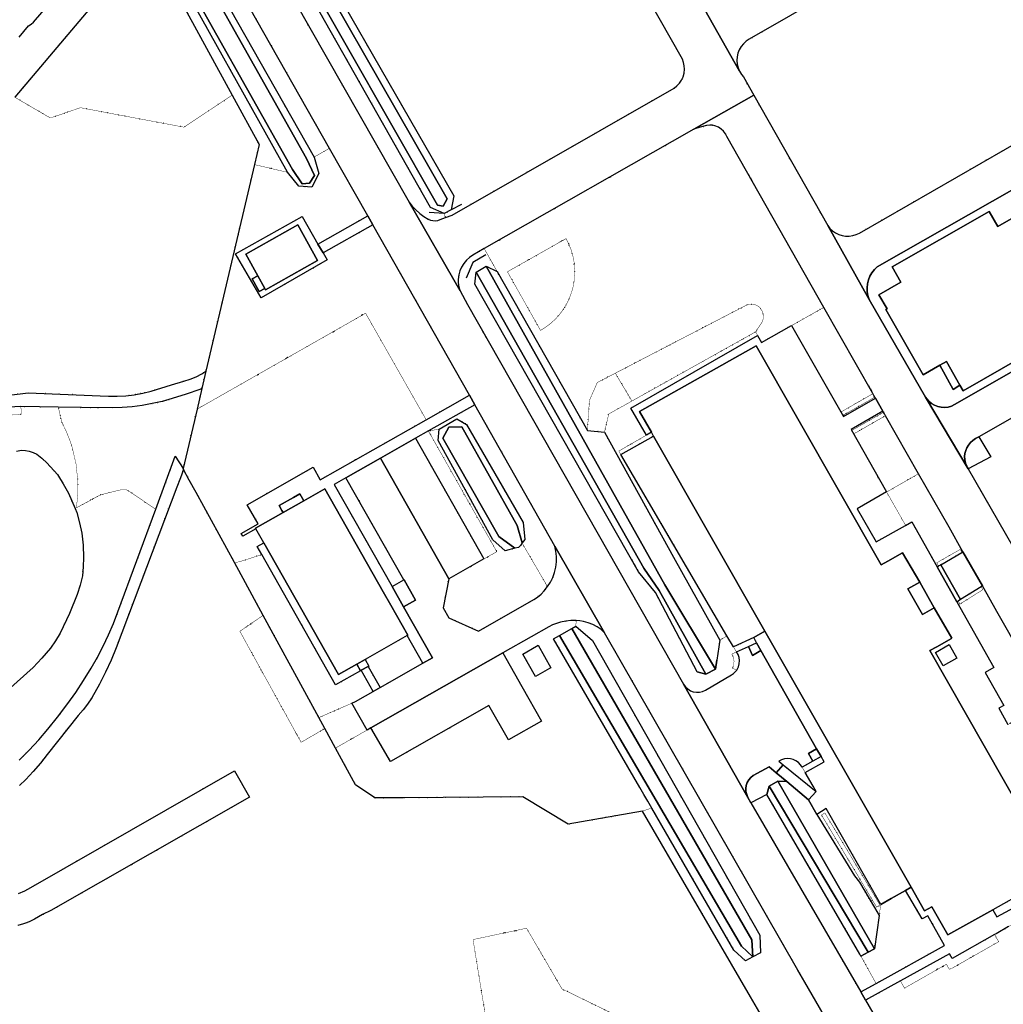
# Model space of a CAD drawing. Header units: millimetres. Extents: x 0 to 1134213, y -536989 to 313336.
# Tile 65 of 86: x 544705 to 668804, y -139194 to -14998. Entities that reach past the tile are written whole.
import ezdxf

# ---------------------------------------------------------------- set-up
doc = ezdxf.new("R2010")
doc.units = ezdxf.units.MM
doc.linetypes.add('DOT', pattern=[6.35, 0, -6.35])
for name, color, linetype in [('ondersteunendwaterdeel_oever_slootkant', 7, 'Continuous'), ('overigbouwwerk_open_loods', 7, 'Continuous'), ('overigbouwwerk_overkapping', 7, 'Continuous'), ('panden', 7, 'Continuous'), ('scheiding_muur', 7, 'Continuous'), ('terreindeelbegroeid', 7, 'DOT'), ('waterdeel', 4, 'Continuous'), ('wegdeel_opstelplaats', 7, 'Continuous'), ('wegdeel_parkeervlak', 7, 'Continuous'), ('wegdeel_rijbaan', 7, 'Continuous'), ('wegdeel_voetpad', 7, 'Continuous'), ('wegdeel_voetpad_op_trap', 7, 'Continuous')]:
    doc.layers.add(name, color=color, linetype=linetype)
doc.layers.add('plustopo_luifel', color=7, linetype='Continuous', true_color=0x8a193f)
doc.layers.add('scheiding_hek', color=7, linetype='Continuous', true_color=0x8a193f)

msp = doc.modelspace()

# ---------------------------------------------------------------- linework, layer by layer
at = {"layer": 'ondersteunendwaterdeel_oever_slootkant'}
for points in [[(598250.7, -39461.6, 0), (596555.7, -38707.6, 0), (573696.7, 1638.4, 0), (574142.7, 2455.4, 0), (575428.7, 3182.4, 0), (576302.7, 3114.4, 0), (599485.7, -37201.6, 0), (599125.7, -38996.6, 0)], [(597413.7, -38394.6, 0), (598143.7, -38507.6, 0), (598643.7, -37578.6, 0), (575546.7, 2717.4, 0), (574359.7, 2027.4, 0)], [(581857.7, -32318.6, 0), (582461.7, -34389.6, 0), (581547.7, -36109.6, 0), (579903.7, -35982.6, 0), (578481.7, -34249.6, 0), (563213.7, -6846.6, 0), (562718.7, -5343.6, 0), (563403.7, -4187.6, 0), (564758.7, -4098.6, 0), (566388.7, -5065.6, 0)], [(563762.7, -6627.6, 0), (579103.7, -33910.6, 0), (580361.7, -35697.6, 0), (581260.7, -35608.6, 0), (581898.7, -34666.6, 0), (580894.7, -32501.6, 0), (565711.7, -5511.6, 0), (563802.7, -4889.6, 0)], [(631277.7, -97562.6, 0), (630185.7, -97263.6, 0), (624901.7, -87239.6, 0), (622774.7, -84647.6, 0), (602133.7, -48377.6, 0), (602308.7, -46849.6, 0), (623429.7, -84166.6, 0), (625382.7, -86989.6, 0)], [(604940.7, -46752.6, 0), (616333.7, -66826.6, 0), (618489.7, -67025.6, 0), (627208.7, -82774.6, 0), (633042.7, -93265.6, 0), (632650.7, -95790.6, 0), (632485.7, -96908.6, 0), (626101.7, -86298.6, 0), (603554.7, -46097.6, 0)], [(608084.7, -80996.6, 0), (607482.7, -78799.6, 0), (600497.7, -66358.6, 0), (598860.7, -66403.6, 0), (598083.7, -67788.6, 0), (605166.7, -80192.6, 0), (607172.7, -81669.6, 0), (605958.7, -81975.6, 0), (604410.7, -80589.6, 0), (597485.7, -68086.6, 0), (597640.7, -66644.6, 0), (599854.7, -65363.6, 0), (601084.7, -66041.6, 0), (608231.7, -78430.6, 0), (608447.7, -80547.6, 0)], [(637197.7, -133209.6, 0), (637060.7, -131042.6, 0), (614379.7, -91808.6, 0), (614873.7, -91501.6, 0), (616984.7, -93319.6, 0), (638081.7, -130480.6, 0), (638150.7, -132713.6, 0)], [(637197.7, -133209.6, 0), (636262.7, -133693.6, 0), (634811.7, -132345.6, 0), (624441.7, -114446.6, 0), (623943.7, -113587.6, 0), (623442.7, -112721.6, 0), (622940.7, -111855.6, 0), (612073.7, -93097.6, 0), (612818.7, -92682.6, 0), (635772.7, -131844.6, 0)], [(651757.7, -132623.6, 0), (650846.7, -133138.6, 0), (650712.7, -132869.6, 0), (638966.7, -112710.6, 0), (639250.7, -111687.6, 0)], [(641484.7, -111109.6, 0), (644237.7, -113412.6, 0), (645289.7, -115257.6, 0), (650036.7, -122975.6, 0), (650649.7, -123775.6, 0), (652532.7, -126989.6, 0), (653141.7, -127990.6, 0), (652540.7, -132182.6, 0), (640356.7, -111051.6, 0)]]:
    msp.add_polyline3d(points, close=True, dxfattribs=at)
at = {"layer": 'overigbouwwerk_open_loods'}
msp.add_polyline3d([(609781.7, -97848.6, 0), (608176.7, -95017.6, 0), (609916.7, -94029.6, 0), (610126.7, -93910.6, 0), (611731.7, -96742.6, 0), (611540.7, -96850.6, 0)], close=True, dxfattribs=at)
at = {"layer": 'overigbouwwerk_overkapping'}
msp.add_polyline3d([(660254.7, -94806.6, 0), (661991.7, -93816.6, 0), (662960.7, -95515.6, 0), (661225.7, -96509.6, 0)], close=True, dxfattribs=at)
at = {"layer": 'panden'}
for points in [[(675967.7, -54803.6, 0), (663739.7, -61809.6, 0), (663335.7, -61103.6, 0), (661628.7, -58124.6, 0), (660811.7, -58592.6, 0), (658683.7, -59811.6, 0), (653962.7, -51568.6, 0), (654132.7, -51471.6, 0), (653110.7, -49685.6, 0), (655885.7, -48095.6, 0), (654786.7, -46178.6, 0), (667015.7, -39172.6, 0), (668113.7, -41090.6, 0), (675228.7, -37014.6, 0)], [(671813.7, -124835.6, 0), (667479.7, -127264.6, 0), (661798.7, -130448.6, 0), (659798.7, -126879.6, 0), (658859.7, -127405.6, 0), (657163.7, -124432.6, 0), (638727.7, -92128.6, 0), (624682.7, -67518.6, 0), (624410.7, -67040.6, 0), (622923.7, -64435.6, 0), (637628.7, -56150.6, 0), (653387.7, -83777.6, 0), (654237.7, -83292.6, 0), (656077.7, -82241.6, 0), (658253.7, -85950.6, 0), (656776.7, -86792.6, 0), (658609.7, -90005.6, 0), (660086.7, -89163.6, 0), (662288.7, -93024.6, 0), (662252.7, -93045.6, 0), (660402.7, -94100.6, 0), (659552.7, -94585.6, 0), (673422.7, -118900.6, 0)]]:
    msp.add_polyline3d(points, dxfattribs=at)
for points in [[(575625.7, -48908.6, 0), (574741.7, -47307.6, 0), (573228.7, -44569.6, 0), (579790.7, -40874.6, 0), (582289.7, -45387.6, 0), (575722.7, -49083.6, 0)], [(593583.7, -92686.6, 0), (588273.7, -95696.6, 0), (587229.7, -96288.6, 0), (584926.7, -97594.6, 0), (575509.7, -80977.6, 0), (574507.7, -79210.6, 0), (574458.7, -79123.6, 0), (577937.7, -77151.6, 0), (580547.7, -75671.6, 0), (583203.7, -74165.6, 0), (590560.7, -87146.6, 0), (591531.7, -88860.6, 0), (593671.7, -92636.6, 0)]]:
    msp.add_polyline3d(points, close=True, dxfattribs=at)
at = {"layer": 'plustopo_luifel'}
msp.add_line((658253.7, -85950.6), (660086.7, -89163.6), dxfattribs=at)
for points in [[(575625.7, -48908.6, 0), (574926.7, -49295.6, 0), (574041.7, -47694.6, 0), (574741.7, -47307.6, 0)], [(660811.7, -58592.6, 0), (662495.7, -61626.6, 0), (663335.7, -61103.6, 0)], [(580547.7, -75671.6, 0), (580054.7, -74801.6, 0), (579256.7, -75253.6, 0), (577444.7, -76281.6, 0), (577789.7, -76890.6, 0), (577937.7, -77151.6, 0)]]:
    msp.add_polyline3d(points, dxfattribs=at)
at = {"layer": 'scheiding_hek'}
for p, q in [((561147.7, -5513.6), (571520.7, -24517.6)), ((574332.7, -33273.6), (568202.7, -59341.6)), ((600445.7, -38295.6), (599125.7, -38996.6)), ((598250.7, -39461.6), (596376.7, -39298.6)), ((599125.7, -38996.6), (598250.7, -39461.6)), ((568202.7, -59341.6), (567690.7, -61521.6)), ((567690.7, -61521.6), (567077.7, -64128.6)), ((567077.7, -64128.6), (565315.7, -71619.6)), ((565371.7, -71721.6), (565004.7, -72770.6)), ((565371.7, -71721.6), (565315.7, -71619.6)), ((575419.7, -90138.6), (571788.7, -83483.6)), ((582449.7, -103024.6), (575419.7, -90138.6)), ((583206.7, -104412.6), (582449.7, -103024.6)), ((584549.7, -106873.6), (583206.7, -104412.6))]:
    msp.add_line(p, q, dxfattribs=at)
for points in [[(571520.7, -24517.6, 0), (574925.7, -30750.6, 0), (574332.7, -33273.6, 0)], [(603532.7, -44674.6, 0), (601881.7, -45614.6, 0), (601046.7, -47585.6, 0)], [(571788.7, -83483.6, 0), (566960.7, -74633.6, 0), (566106.7, -73069.6, 0), (565371.7, -71721.6, 0)], [(623261.7, -114828.6, 0), (613890.7, -116478.6, 0), (608190.7, -113022.6, 0), (593129.7, -113140.6, 0), (589532.7, -113168.6, 0), (587074.7, -111501.6, 0), (584549.7, -106873.6, 0)], [(658248.7, -171344.6, 0), (656034.7, -167521.6, 0), (652805.7, -165627.6, 0), (637779.7, -139771.6, 0), (636890.7, -138237.6, 0), (623261.7, -114828.6, 0)]]:
    msp.add_polyline3d(points, dxfattribs=at)
at = {"layer": 'scheiding_muur'}
for p, q in [((634742.7, -94083.6), (633938.7, -92715.6)), ((632485.7, -96908.6), (632650.7, -95790.6)), ((630185.7, -97263.6), (631277.7, -97562.6)), ((631277.7, -97562.6), (632485.7, -96908.6)), ((644800.7, -111674.6), (643815.7, -109964.6)), ((638966.7, -112710.6), (639250.7, -111687.6)), ((639250.7, -111687.6), (640356.7, -111051.6)), ((640356.7, -111051.6), (641484.7, -111109.6)), ((656444.7, -124843.6), (657163.7, -124432.6)), ((650846.7, -133138.6), (651757.7, -132623.6)), ((651757.7, -132623.6), (652540.7, -132182.6))]:
    msp.add_line(p, q, dxfattribs=at)
msp.add_polyline3d([(653342.7, -126585.6, 0), (654669.7, -125840.6, 0), (656444.7, -124843.6, 0)], dxfattribs=at)
at = {"layer": 'terreindeelbegroeid'}
for points in [[(590005.7, 47369.4, 0), (628314.7, -19967.6, 0), (628467.7, -20380.6, 0), (628557.7, -20811.6, 0), (628582.7, -21250.6, 0), (628533.7, -21726.6, 0), (628401.7, -22212.6, 0), (628206.7, -22628.6, 0), (627946.7, -23008.6, 0), (627629.7, -23341.6, 0), (627261.7, -23620.6, 0), (599276.7, -39656.6, 0), (598428.7, -39952.6, 0), (598250.7, -39461.6, 0), (599125.7, -38996.6, 0), (599485.7, -37201.6, 0), (576302.7, 3114.4, 0)], [(573696.7, 1638.4, 0), (596555.7, -38707.6, 0), (598250.7, -39461.6, 0), (598428.7, -39952.6, 0), (597742.7, -40220.6, 0), (597448.7, -40315.6, 0), (597142.7, -40355.6, 0), (596834.7, -40339.6, 0), (596534.7, -40269.6, 0), (596251.7, -40145.6, 0), (595693.7, -39810.6, 0), (595168.7, -39424.6, 0), (594681.7, -38991.6, 0), (594237.7, -38515.6, 0), (593839.7, -37999.6, 0), (556395.7, 27710.4, 0)], [(693633.7, -17193.6, 0), (650645.7, -41906.6, 0), (650233.7, -42102.6, 0), (649803.7, -42232.6, 0), (649357.7, -42297.6, 0), (648907.7, -42293.6, 0), (648462.7, -42223.6, 0), (648034.7, -42087.6, 0), (647630.7, -41887.6, 0), (647261.7, -41630.6, 0), (646934.7, -41320.6, 0), (646657.7, -40965.6, 0), (637322.7, -24531.6, 0), (636009.7, -22218.6, 0), (635751.7, -21900.6, 0), (635511.7, -21500.6, 0), (635335.7, -21069.6, 0), (635227.7, -20616.6, 0), (635188.7, -20152.6, 0), (635219.7, -19687.6, 0), (635319.7, -19234.6, 0), (635489.7, -18798.6, 0), (635722.7, -18395.6, 0), (636012.7, -18031.6, 0), (636355.7, -17715.6, 0), (636741.7, -17455.6, 0), (679352.7, 6978.4, 0)], [(557683.7, -2222.6, 0), (546438.7, -15313.6, 0), (546148.7, -15565.6, 0), (545821.7, -15764.6, 0), (544647.7, -17205.6, 0)], [(544097.7, -24788.6, 0), (548579.7, -27396.6, 0), (552368.7, -26096.6, 0), (565426.7, -28555.6, 0), (571520.7, -24517.6, 0), (574925.7, -30750.6, 0), (574332.7, -33273.6, 0), (568202.7, -59341.6, 0), (567685.7, -59664.6, 0), (566957.7, -60032.6, 0), (566203.7, -60341.6, 0), (565426.7, -60588.6, 0), (563868.7, -61043.6, 0), (561287.7, -61858.6, 0), (560234.7, -62113.6, 0), (559168.7, -62305.6, 0), (558092.7, -62433.6, 0), (557011.7, -62496.6, 0), (555927.7, -62494.6, 0), (554846.7, -62428.6, 0), (545770.7, -62083.6, 0), (543386.7, -62343.6, 0)], [(543309.7, -64882.6, 0), (544908.7, -64802.6, 0), (544858.7, -63803.6, 0), (549579.7, -63863.6, 0), (550014.7, -65752.6, 0), (550573.7, -66907.6, 0), (551042.7, -68088.6, 0), (551337.7, -68993.6, 0), (551806.7, -71009.6, 0), (552037.7, -73141.6, 0), (552037.7, -74796.6, 0), (551864.7, -76562.6, 0), (551698.7, -76651.6, 0), (550845.7, -74730.6, 0), (550185.7, -73527.6, 0), (549457.7, -72364.6, 0), (548116.7, -70880.6, 0), (547513.7, -70317.6, 0), (546878.7, -69791.6, 0), (546404.7, -69583.6, 0), (545918.7, -69403.6, 0), (545424.7, -69334.6, 0), (544927.7, -69296.6, 0), (544313.7, -69441.6, 0)], [(543315.7, -63881.6, 0), (544858.7, -63803.6, 0), (544908.7, -64802.6, 0), (543309.7, -64882.6, 0)], [(544697.7, -111587.6, 0), (545459.7, -110841.6, 0), (546412.7, -109828.6, 0), (547318.7, -108772.6, 0), (548175.7, -107676.6, 0), (552082.7, -102769.6, 0), (552702.7, -102061.6, 0), (553273.7, -101314.6, 0), (553792.7, -100530.6, 0), (554777.7, -98814.6, 0), (555547.7, -97314.6, 0), (556251.7, -95783.6, 0), (556888.7, -94223.6, 0), (564517.7, -73955.6, 0), (565004.7, -72770.6, 0), (565371.7, -71721.6, 0), (566106.7, -73069.6, 0), (566960.7, -74633.6, 0), (571788.7, -83483.6, 0), (575419.7, -90138.6, 0), (572480.7, -92139.6, 0), (580209.7, -106145.6, 0), (583206.7, -104412.6, 0), (584549.7, -106873.6, 0), (587074.7, -111501.6, 0), (589532.7, -113168.6, 0), (593129.7, -113140.6, 0), (608190.7, -113022.6, 0), (613890.7, -116478.6, 0), (623261.7, -114828.6, 0), (636890.7, -138237.6, 0), (637779.7, -139771.6, 0)], [(540675.7, -101791.6, 0), (546421.7, -96720.6, 0), (547515.7, -95517.6, 0), (548574.7, -94283.6, 0), (549219.7, -93351.6, 0), (549815.7, -92386.6, 0), (550979.7, -89888.6, 0), (551972.7, -87510.6, 0), (552321.7, -86334.6, 0), (552612.7, -85142.6, 0), (552708.7, -83999.6, 0), (552772.7, -82854.6, 0), (552699.7, -81299.6, 0), (552565.7, -79748.6, 0), (552267.7, -78446.6, 0), (551910.7, -77159.6, 0), (551698.7, -76651.6, 0), (551864.7, -76562.6, 0), (554901.7, -74929.6, 0), (557438.7, -74302.6, 0), (558211.7, -74309.6, 0), (558824.7, -74697.6, 0), (561865.7, -76744.6, 0), (557082.7, -89696.6, 0), (556519.7, -91161.6, 0), (555901.7, -92603.6, 0), (555230.7, -94021.6, 0), (554505.7, -95413.6, 0), (553729.7, -96777.6, 0), (552775.7, -98330.6, 0), (551776.7, -99854.6, 0), (550661.7, -101438.6, 0), (549492.7, -102983.6, 0), (548269.7, -104485.6, 0), (547099.7, -105829.6, 0), (545889.7, -107137.6, 0), (544641.7, -108409.6, 0)], [(637779.7, -139771.6, 0), (636890.7, -138237.6, 0), (623261.7, -114828.6, 0), (624441.7, -114446.6, 0), (634811.7, -132345.6, 0), (636262.7, -133693.6, 0), (637197.7, -133209.6, 0), (638150.7, -132713.6, 0), (638081.7, -130480.6, 0), (616984.7, -93319.6, 0), (614873.7, -91501.6, 0), (614912.7, -90793.6, 0), (615385.7, -90837.6, 0), (615854.7, -90914.6, 0), (616444.7, -91071.6, 0), (617011.7, -91295.6, 0), (617549.7, -91583.6, 0), (618050.7, -91932.6, 0), (618507.7, -92336.6, 0), (642858.7, -134870.6, 0), (643747.7, -136404.6, 0), (659714.7, -163956.6, 0)], [(544491.7, -129272.6, 0), (545202.7, -129051.6, 0), (545892.7, -128772.6, 0), (546556.7, -128437.6, 0), (547585.7, -127885.6, 0), (548630.7, -127365.6, 0), (573700.7, -113062.6, 0), (571812.7, -109751.6, 0), (546092.7, -124467.6, 0), (545333.7, -124864.6, 0), (544546.7, -125200.6, 0)], [(660769.7, -154772.6, 0), (651418.7, -138666.6, 0), (655824.7, -136243.6, 0), (655894.7, -136370.6, 0), (656117.7, -136761.6, 0), (656340.7, -137152.6, 0), (661625.7, -134142.6, 0), (661794.7, -134438.6, 0), (662000.7, -134774.6, 0), (662408.7, -134606.6, 0), (668221.7, -131295.6, 0), (667998.7, -130904.6, 0), (667775.7, -130513.6, 0), (667698.7, -130388.6, 0), (667881.7, -130284.6, 0), (669463.7, -129383.6, 0), (680002.7, -123380.6, 0), (682047.7, -122215.6, 0), (685422.7, -120271.6, 0), (698635.7, -143462.6, 0)]]:
    msp.add_polyline3d(points, dxfattribs=at)
for points in [[(567217.7, -2011.6, 0), (583783.7, -31226.6, 0), (581857.7, -32318.6, 0), (566388.7, -5065.6, 0), (564758.7, -4098.6, 0), (563403.7, -4187.6, 0), (562718.7, -5343.6, 0), (563213.7, -6846.6, 0), (578481.7, -34249.6, 0), (574332.7, -33273.6, 0), (574925.7, -30750.6, 0), (571520.7, -24517.6, 0), (561147.7, -5513.6, 0), (560686.7, -5075.6, 0), (562502.7, -2916.6, 0), (563147.7, -2442.6, 0), (563677.7, -2083.6, 0), (564036.7, -1886.6, 0), (564418.7, -1741.6, 0), (564817.7, -1651.6, 0), (565307.7, -1607.6, 0), (565799.7, -1622.6, 0), (566286.7, -1695.6, 0), (566761.7, -1825.6, 0)], [(571520.7, -24517.6, 0), (565426.7, -28555.6, 0), (552368.7, -26096.6, 0), (548579.7, -27396.6, 0), (544097.7, -24788.6, 0), (560686.7, -5075.6, 0), (561147.7, -5513.6, 0)], [(633922.7, -29746.6, 0), (646170.7, -51281.6, 0), (642099.7, -53574.6, 0), (638308.7, -55710.6, 0), (637811.7, -54846.6, 0), (637561.7, -54366.6, 0), (638361.7, -53158.6, 0), (638449.7, -52956.6, 0), (638516.7, -52700.6, 0), (638539.7, -52423.6, 0), (638518.7, -52183.6, 0), (638457.7, -51935.6, 0), (638339.7, -51669.6, 0), (638183.7, -51441.6, 0), (637977.7, -51232.6, 0), (637831.7, -51124.6, 0), (637691.7, -51043.6, 0), (637528.7, -50970.6, 0), (637324.7, -50908.6, 0), (637140.7, -50877.6, 0), (636951.7, -50868.6, 0), (636721.7, -50889.6, 0), (636517.7, -50936.6, 0), (619852.7, -59584.6, 0), (617578.7, -60764.6, 0), (616585.7, -63022.6, 0), (616333.7, -66826.6, 0), (604940.7, -46752.6, 0), (603310.7, -43869.6, 0), (629761.7, -28808.6, 0), (630543.7, -28557.6, 0), (631369.7, -28352.6, 0), (631771.7, -28302.6, 0), (632102.7, -28316.6, 0), (632426.7, -28377.6, 0), (632869.7, -28558.6, 0), (633215.7, -28787.6, 0), (633515.7, -29074.6, 0), (633759.7, -29410.6, 0)], [(583783.7, -31226.6, 0), (588621.7, -39758.6, 0), (582334.7, -43296.6, 0), (580353.7, -39813.6, 0), (571937.7, -44540.6, 0), (575153.7, -50101.6, 0), (583479.7, -45308.6, 0), (582977.7, -44426.6, 0), (589262.7, -40889.6, 0), (601442.7, -62369.6, 0), (595990.7, -65459.6, 0), (588346.7, -52023.6, 0), (571923.7, -61370.6, 0), (567077.7, -64128.6, 0), (567690.7, -61521.6, 0), (568202.7, -59341.6, 0), (574332.7, -33273.6, 0), (578481.7, -34249.6, 0), (579903.7, -35982.6, 0), (581547.7, -36109.6, 0), (582461.7, -34389.6, 0), (581857.7, -32318.6, 0)], [(610420.7, -54193.6, 0), (606237.7, -46793.6, 0), (613636.7, -42610.6, 0), (613991.7, -43311.6, 0), (614279.7, -44041.6, 0), (614499.7, -44795.6, 0), (614648.7, -45566.6, 0), (614725.7, -46347.6, 0), (614730.7, -47132.6, 0), (614663.7, -47914.6, 0), (614523.7, -48687.6, 0), (614313.7, -49444.6, 0), (614034.7, -50178.6, 0), (613689.7, -50883.6, 0), (613280.7, -51553.6, 0), (612810.7, -52182.6, 0), (612285.7, -52766.6, 0), (611708.7, -53298.6, 0), (611085.7, -53775.6, 0)], [(606237.7, -46793.6, 0), (610420.7, -54193.6, 0), (611085.7, -53775.6, 0), (611708.7, -53298.6, 0), (612285.7, -52766.6, 0), (612810.7, -52182.6, 0), (613280.7, -51553.6, 0), (613689.7, -50883.6, 0), (614034.7, -50178.6, 0), (614313.7, -49444.6, 0), (614523.7, -48687.6, 0), (614663.7, -47914.6, 0), (614730.7, -47132.6, 0), (614725.7, -46347.6, 0), (614648.7, -45566.6, 0), (614499.7, -44795.6, 0), (614279.7, -44041.6, 0), (613991.7, -43311.6, 0), (613636.7, -42610.6, 0)], [(604940.7, -46752.6, 0), (603554.7, -46097.6, 0), (602308.7, -46849.6, 0), (602133.7, -48377.6, 0), (622774.7, -84647.6, 0), (624901.7, -87239.6, 0), (630185.7, -97263.6, 0), (631277.7, -97562.6, 0), (632485.7, -96908.6, 0), (632650.7, -95790.6, 0), (633042.7, -93265.6, 0), (633938.7, -92715.6, 0), (634742.7, -94083.6, 0), (635129.7, -94741.6, 0), (635131.7, -94745.6, 0), (635051.7, -94785.6, 0), (634558.7, -95029.6, 0), (634709.7, -95334.6, 0), (634794.7, -95617.6, 0), (634829.7, -95910.6, 0), (634816.7, -96204.6, 0), (634752.7, -96491.6, 0), (634623.7, -96808.6, 0), (635133.7, -97015.6, 0), (635167.7, -97029.6, 0), (635015.7, -97231.6, 0), (634781.7, -97455.6, 0), (634512.7, -97637.6, 0), (631221.7, -99581.6, 0), (630860.7, -99742.6, 0), (630475.7, -99829.6, 0), (630080.7, -99840.6, 0), (629690.7, -99773.6, 0), (629321.7, -99632.6, 0), (628986.7, -99421.6, 0), (628700.7, -99149.6, 0), (628471.7, -98827.6, 0), (601210.7, -50904.6, 0), (600295.7, -49189.6, 0), (600157.7, -48845.6, 0), (600067.7, -48487.6, 0), (600026.7, -48119.6, 0), (600035.7, -47749.6, 0), (600114.7, -47169.6, 0), (600256.7, -46669.6, 0), (600464.7, -46193.6, 0), (600736.7, -45751.6, 0), (601065.7, -45349.6, 0), (601446.7, -44996.6, 0), (601871.7, -44698.6, 0), (603310.7, -43869.6, 0)], [(637561.7, -54366.6, 0), (621949.7, -63098.6, 0), (619852.7, -59584.6, 0), (636517.7, -50936.6, 0), (636721.7, -50889.6, 0), (636951.7, -50868.6, 0), (637140.7, -50877.6, 0), (637324.7, -50908.6, 0), (637528.7, -50970.6, 0), (637691.7, -51043.6, 0), (637831.7, -51124.6, 0), (637977.7, -51232.6, 0), (638183.7, -51441.6, 0), (638339.7, -51669.6, 0), (638457.7, -51935.6, 0), (638518.7, -52183.6, 0), (638539.7, -52423.6, 0), (638516.7, -52700.6, 0), (638449.7, -52956.6, 0), (638361.7, -53158.6, 0)], [(595990.7, -65459.6, 0), (582629.7, -73031.6, 0), (581736.7, -71456.6, 0), (573420.7, -76171.6, 0), (574790.7, -78590.6, 0), (572657.7, -79799.6, 0), (572854.7, -80147.6, 0), (574507.7, -79210.6, 0), (575509.7, -80977.6, 0), (574682.7, -81446.6, 0), (575260.7, -82466.6, 0), (572422.7, -83372.6, 0), (571788.7, -83483.6, 0), (566960.7, -74633.6, 0), (566106.7, -73069.6, 0), (565371.7, -71721.6, 0), (565315.7, -71619.6, 0), (567077.7, -64128.6, 0), (571923.7, -61370.6, 0), (588346.7, -52023.6, 0)], [(652360.7, -62165.6, 0), (648377.7, -64447.6, 0), (648501.7, -64664.6, 0), (648625.7, -64881.6, 0), (652608.7, -62600.6, 0), (652682.7, -62730.6, 0), (648642.7, -65044.6, 0), (642099.7, -53574.6, 0), (646170.7, -51281.6, 0)], [(637811.7, -54846.6, 0), (621818.7, -63997.6, 0), (623770.7, -67408.6, 0), (620296.7, -69407.6, 0), (620540.7, -69855.6, 0), (633938.7, -92715.6, 0), (633042.7, -93265.6, 0), (627208.7, -82774.6, 0), (618489.7, -67025.6, 0), (619022.7, -64735.6, 0), (621949.7, -63098.6, 0), (637561.7, -54366.6, 0)], [(690141.7, -60102.6, 0), (675298.7, -68575.6, 0), (678025.7, -73351.6, 0), (679548.7, -76018.6, 0), (670010.7, -81465.6, 0), (664384.7, -71659.6, 0), (667222.7, -70150.6, 0), (665724.7, -67601.6, 0), (687355.7, -55267.6, 0)], [(621949.7, -63098.6, 0), (619022.7, -64735.6, 0), (618489.7, -67025.6, 0), (616333.7, -66826.6, 0), (616585.7, -63022.6, 0), (617578.7, -60764.6, 0), (619852.7, -59584.6, 0)], [(567077.7, -64128.6, 0), (565315.7, -71619.6, 0), (564328.7, -70073.6, 0), (561865.7, -76744.6, 0), (558824.7, -74697.6, 0), (558211.7, -74309.6, 0), (557438.7, -74302.6, 0), (554901.7, -74929.6, 0), (551864.7, -76562.6, 0), (552037.7, -74796.6, 0), (552037.7, -73141.6, 0), (551806.7, -71009.6, 0), (551337.7, -68993.6, 0), (551042.7, -68088.6, 0), (550573.7, -66907.6, 0), (550014.7, -65752.6, 0), (549579.7, -63863.6, 0), (552482.7, -63900.6, 0), (556371.7, -63974.6, 0), (557640.7, -63922.6, 0), (558906.7, -63813.6, 0), (560165.7, -63648.6, 0), (561416.7, -63427.6, 0), (562692.7, -63137.6, 0), (563951.7, -62779.6, 0), (565702.7, -62217.6, 0), (567446.7, -61631.6, 0), (567690.7, -61521.6, 0)], [(652608.7, -62600.6, 0), (648625.7, -64881.6, 0), (648501.7, -64664.6, 0), (648377.7, -64447.6, 0), (652360.7, -62165.6, 0), (652484.7, -62382.6, 0)], [(612232.7, -81397.6, 0), (612366.7, -82054.6, 0), (612428.7, -82722.6, 0), (612417.7, -83393.6, 0), (612333.7, -84058.6, 0), (612177.7, -84711.6, 0), (611950.7, -85342.6, 0), (611656.7, -85945.6, 0), (611298.7, -86513.6, 0), (608084.7, -80996.6, 0), (608447.7, -80547.6, 0), (608231.7, -78430.6, 0), (601084.7, -66041.6, 0), (599854.7, -65363.6, 0), (597640.7, -66644.6, 0), (596269.7, -66875.6, 0), (602118.7, -63560.6, 0)], [(653696.7, -64511.6, 0), (649719.7, -66790.6, 0), (649843.7, -67007.6, 0), (649967.7, -67224.6, 0), (653943.7, -64945.6, 0), (658108.7, -72270.6, 0), (654079.7, -74572.6, 0), (649589.7, -66691.6, 0), (653621.7, -64381.6, 0)], [(653943.7, -64945.6, 0), (649967.7, -67224.6, 0), (649843.7, -67007.6, 0), (649719.7, -66790.6, 0), (653696.7, -64511.6, 0), (653819.7, -64728.6, 0)], [(603278.7, -83018.6, 0), (594649.7, -67793.6, 0), (596269.7, -66875.6, 0), (604898.7, -82100.6, 0)], [(607172.7, -81669.6, 0), (607621.7, -81555.6, 0), (607883.7, -81306.6, 0), (608084.7, -80996.6, 0), (611298.7, -86513.6, 0), (610881.7, -87038.6, 0), (610476.7, -87452.6, 0), (610039.7, -87822.6, 0), (609569.7, -88150.6, 0), (602587.7, -92144.6, 0), (598861.7, -90435.6, 0), (598142.7, -89166.6, 0), (598841.7, -85533.6, 0), (603278.7, -83018.6, 0), (604898.7, -82100.6, 0), (596269.7, -66875.6, 0), (597640.7, -66644.6, 0), (597485.7, -68086.6, 0), (604410.7, -80589.6, 0), (605958.7, -81975.6, 0)], [(624682.7, -67518.6, 0), (620540.7, -69855.6, 0), (620296.7, -69407.6, 0), (623770.7, -67408.6, 0), (624410.7, -67040.6, 0)], [(593170.7, -85667.6, 0), (591691.7, -86505.6, 0), (584383.7, -73611.6, 0), (585862.7, -72773.6, 0)], [(663713.7, -82120.6, 0), (663590.7, -82191.6, 0), (663521.7, -82070.6, 0), (663373.7, -81809.6, 0), (660399.7, -83501.6, 0), (660547.7, -83762.6, 0), (660629.7, -83906.6, 0), (660470.7, -83999.6, 0), (657278.7, -78337.6, 0), (656480.7, -78786.6, 0), (654079.7, -74572.6, 0), (658108.7, -72270.6, 0), (661952.7, -79026.6, 0)], [(656480.7, -78786.6, 0), (652782.7, -80867.6, 0), (650377.7, -76687.6, 0), (654079.7, -74572.6, 0)], [(663590.7, -82191.6, 0), (660902.7, -83748.6, 0), (660629.7, -83906.6, 0), (660547.7, -83762.6, 0), (660399.7, -83501.6, 0), (663373.7, -81809.6, 0), (663521.7, -82070.6, 0)], [(587698.7, -97115.6, 0), (587785.7, -97066.6, 0), (589303.7, -99743.6, 0), (587092.7, -101008.6, 0), (586598.7, -101222.6, 0), (582449.7, -103024.6, 0), (575419.7, -90138.6, 0), (571788.7, -83483.6, 0), (572422.7, -83372.6, 0), (575260.7, -82466.6, 0), (584569.7, -98889.6, 0)], [(674465.7, -101017.6, 0), (669385.7, -103915.6, 0), (668245.7, -101857.6, 0), (668867.7, -101519.6, 0), (666525.7, -97324.6, 0), (667623.7, -96689.6, 0), (662957.7, -88411.6, 0), (663103.7, -88322.6, 0), (663183.7, -88450.6, 0), (663343.7, -88704.6, 0), (666220.7, -86892.6, 0), (666060.7, -86638.6, 0), (665994.7, -86533.6, 0), (666164.7, -86428.6, 0), (668002.7, -89659.6, 0)], [(666220.7, -86892.6, 0), (663343.7, -88704.6, 0), (663183.7, -88450.6, 0), (663103.7, -88322.6, 0), (663383.7, -88151.6, 0), (665994.7, -86533.6, 0), (666060.7, -86638.6, 0)], [(582449.7, -103024.6, 0), (583206.7, -104412.6, 0), (580209.7, -106145.6, 0), (572480.7, -92139.6, 0), (575419.7, -90138.6, 0)], [(614912.7, -90793.6, 0), (614873.7, -91501.6, 0), (614379.7, -91808.6, 0), (612818.7, -92682.6, 0), (612073.7, -93097.6, 0), (622940.7, -111855.6, 0), (623442.7, -112721.6, 0), (623943.7, -113587.6, 0), (624441.7, -114446.6, 0), (623261.7, -114828.6, 0), (613890.7, -116478.6, 0), (608190.7, -113022.6, 0), (593129.7, -113140.6, 0), (589532.7, -113168.6, 0), (587074.7, -111501.6, 0), (584549.7, -106873.6, 0), (588535.7, -104599.6, 0), (589015.7, -104325.6, 0), (591476.7, -108570.6, 0), (603901.7, -101492.6, 0), (606376.7, -105837.6, 0), (610547.7, -103461.6, 0), (608072.7, -99116.6, 0), (605654.7, -94870.6, 0), (609230.7, -92838.6, 0), (611464.7, -91568.6, 0), (611939.7, -91335.6, 0), (612431.7, -91141.6, 0), (612938.7, -90988.6, 0), (613591.7, -90856.6, 0), (614250.7, -90791.6, 0)], [(595556.7, -96166.6, 0), (590171.7, -99246.6, 0), (588655.7, -96573.6, 0), (588742.7, -96524.6, 0), (588273.7, -95696.6, 0), (593583.7, -92686.6, 0)], [(637654.7, -93612.6, 0), (636649.7, -94072.6, 0), (635129.7, -94741.6, 0), (634742.7, -94083.6, 0), (637338.7, -92921.6, 0)], [(609781.7, -97848.6, 0), (611540.7, -96850.6, 0), (611731.7, -96742.6, 0), (610126.7, -93910.6, 0), (609916.7, -94029.6, 0), (608176.7, -95017.6, 0)], [(635210.7, -96971.6, 0), (635167.7, -97029.6, 0), (635133.7, -97015.6, 0), (634623.7, -96808.6, 0), (634752.7, -96491.6, 0), (634816.7, -96204.6, 0), (634829.7, -95910.6, 0), (634794.7, -95617.6, 0), (634709.7, -95334.6, 0), (634558.7, -95029.6, 0), (635051.7, -94785.6, 0), (635131.7, -94745.6, 0), (635330.7, -95080.6, 0), (635460.7, -95453.6, 0), (635513.7, -95843.6, 0), (635488.7, -96237.6, 0), (635386.7, -96618.6, 0)], [(588535.7, -104599.6, 0), (584549.7, -106873.6, 0), (583206.7, -104412.6, 0), (582449.7, -103024.6, 0), (586598.7, -101222.6, 0)], [(646186.7, -108597.6, 0), (643815.7, -109964.6, 0), (643423.7, -109282.6, 0), (644771.7, -108522.6, 0), (645813.7, -107935.6, 0)], [(643423.7, -109282.6, 0), (643815.7, -109964.6, 0), (644800.7, -111674.6, 0), (645174.7, -112346.6, 0), (641038.7, -108980.6, 0), (640489.7, -108533.6, 0), (640823.7, -108359.6, 0), (641184.7, -108249.6, 0), (641558.7, -108206.6, 0), (641934.7, -108232.6, 0), (642299.7, -108325.6, 0), (642641.7, -108483.6, 0), (642949.7, -108700.6, 0), (643213.7, -108969.6, 0)], [(650846.7, -133138.6, 0), (652741.7, -136555.6, 0), (650813.7, -137624.6, 0), (636960.7, -113760.6, 0), (638966.7, -112710.6, 0), (650712.7, -132869.6, 0)], [(653342.7, -126585.6, 0), (653141.7, -127990.6, 0), (652532.7, -126989.6, 0), (650649.7, -123775.6, 0), (650036.7, -122975.6, 0), (645289.7, -115257.6, 0), (646447.7, -114503.6, 0)], [(653036.7, -126808.6, 0), (652822.7, -126936.6, 0), (645868.7, -115316.6, 0), (646082.7, -115188.6, 0), (646297.7, -115060.6, 0), (653251.7, -126680.6, 0)], [(645868.7, -115316.6, 0), (652822.7, -126936.6, 0), (653036.7, -126808.6, 0), (653251.7, -126680.6, 0), (646297.7, -115060.6, 0), (646082.7, -115188.6, 0)], [(652741.7, -136555.6, 0), (650846.7, -133138.6, 0), (651757.7, -132623.6, 0), (652540.7, -132182.6, 0), (653141.7, -127990.6, 0), (653342.7, -126585.6, 0), (654669.7, -125840.6, 0), (656444.7, -124843.6, 0), (658579.7, -128412.6, 0), (659265.7, -128021.6, 0), (661394.7, -131756.6, 0)], [(667479.7, -127264.6, 0), (671813.7, -124835.6, 0), (672354.7, -125800.6, 0), (667976.7, -128150.6, 0)], [(625326.7, -144764.6, 0), (612752.7, -151861.6, 0), (610780.7, -153347.6, 0), (608840.7, -154875.6, 0), (606979.7, -156414.6, 0), (605152.7, -157993.6, 0), (603041.7, -159908.6, 0), (600978.7, -161876.6, 0), (597307.7, -156660.6, 0), (603866.7, -143100.6, 0), (601899.7, -131026.6, 0), (608651.7, -129595.6, 0), (613115.7, -137241.6, 0), (624151.7, -142641.6, 0)], [(608651.7, -129595.6, 0), (601899.7, -131026.6, 0), (603866.7, -143100.6, 0), (597307.7, -156660.6, 0), (600978.7, -161876.6, 0), (603041.7, -159908.6, 0), (605152.7, -157993.6, 0), (606979.7, -156414.6, 0), (608840.7, -154875.6, 0), (610780.7, -153347.6, 0), (612752.7, -151861.6, 0), (625326.7, -144764.6, 0), (624151.7, -142641.6, 0), (613115.7, -137241.6, 0)], [(668221.7, -131295.6, 0), (662408.7, -134606.6, 0), (662000.7, -134774.6, 0), (661794.7, -134438.6, 0), (661625.7, -134142.6, 0), (656340.7, -137152.6, 0), (656117.7, -136761.6, 0), (655894.7, -136370.6, 0), (655824.7, -136243.6, 0), (662011.7, -132839.6, 0), (662351.7, -133434.6, 0), (667698.7, -130388.6, 0), (667775.7, -130513.6, 0), (667998.7, -130904.6, 0)]]:
    msp.add_polyline3d(points, close=True, dxfattribs=at)
at = {"layer": 'waterdeel'}
for points in [[(597413.7, -38394.6, 0), (574359.7, 2027.4, 0), (575546.7, 2717.4, 0), (598643.7, -37578.6, 0), (598143.7, -38507.6, 0)], [(563762.7, -6627.6, 0), (563802.7, -4889.6, 0), (565711.7, -5511.6, 0), (580894.7, -32501.6, 0), (581898.7, -34666.6, 0), (581260.7, -35608.6, 0), (580361.7, -35697.6, 0), (579103.7, -33910.6, 0)], [(632485.7, -96908.6, 0), (631277.7, -97562.6, 0), (625382.7, -86989.6, 0), (623429.7, -84166.6, 0), (602308.7, -46849.6, 0), (603554.7, -46097.6, 0), (626101.7, -86298.6, 0)], [(608084.7, -80996.6, 0), (607883.7, -81306.6, 0), (607621.7, -81555.6, 0), (607172.7, -81669.6, 0), (605166.7, -80192.6, 0), (598083.7, -67788.6, 0), (598860.7, -66403.6, 0), (600497.7, -66358.6, 0), (607482.7, -78799.6, 0)], [(637197.7, -133209.6, 0), (635772.7, -131844.6, 0), (612818.7, -92682.6, 0), (614379.7, -91808.6, 0), (637060.7, -131042.6, 0)], [(652540.7, -132182.6, 0), (651757.7, -132623.6, 0), (639250.7, -111687.6, 0), (640356.7, -111051.6, 0)]]:
    msp.add_polyline3d(points, close=True, dxfattribs=at)
msp.add_polyline3d([(544313.7, -69441.6, 0), (544927.7, -69296.6, 0), (545424.7, -69334.6, 0), (545918.7, -69403.6, 0), (546404.7, -69583.6, 0), (546878.7, -69791.6, 0), (547513.7, -70317.6, 0), (548116.7, -70880.6, 0), (549457.7, -72364.6, 0), (550185.7, -73527.6, 0), (550845.7, -74730.6, 0), (551698.7, -76651.6, 0), (551910.7, -77159.6, 0), (552267.7, -78446.6, 0), (552565.7, -79748.6, 0), (552699.7, -81299.6, 0), (552772.7, -82854.6, 0), (552708.7, -83999.6, 0), (552612.7, -85142.6, 0), (552321.7, -86334.6, 0), (551972.7, -87510.6, 0), (550979.7, -89888.6, 0), (549815.7, -92386.6, 0), (549219.7, -93351.6, 0), (548574.7, -94283.6, 0), (547515.7, -95517.6, 0), (546421.7, -96720.6, 0), (540675.7, -101791.6, 0)], dxfattribs=at)
at = {"layer": 'wegdeel_opstelplaats'}
msp.add_polyline3d([(593145.7, -89072.6, 0), (591691.7, -86505.6, 0), (593170.7, -85667.6, 0), (593196.7, -85652.6, 0), (594650.7, -88219.6, 0)], close=True, dxfattribs=at)
at = {"layer": 'wegdeel_parkeervlak'}
for points in [[(603278.7, -83018.6, 0), (598841.7, -85533.6, 0), (590212.7, -70307.6, 0), (594649.7, -67793.6, 0)], [(589015.7, -104325.6, 0), (605654.7, -94870.6, 0), (608072.7, -99116.6, 0), (610547.7, -103461.6, 0), (606376.7, -105837.6, 0), (603901.7, -101492.6, 0), (591476.7, -108570.6, 0)]]:
    msp.add_polyline3d(points, close=True, dxfattribs=at)
at = {"layer": 'wegdeel_rijbaan'}
for points in [[(630597.7, -12777.6, 0), (635511.7, -21500.6, 0), (635751.7, -21900.6, 0), (636009.7, -22218.6, 0), (637322.7, -24531.6, 0), (629761.7, -28808.6, 0), (603310.7, -43869.6, 0), (601871.7, -44698.6, 0), (601446.7, -44996.6, 0), (601065.7, -45349.6, 0), (600736.7, -45751.6, 0), (600464.7, -46193.6, 0), (600256.7, -46669.6, 0), (600114.7, -47169.6, 0), (600035.7, -47749.6, 0), (600026.7, -48119.6, 0), (600067.7, -48487.6, 0), (600157.7, -48845.6, 0), (600295.7, -49189.6, 0), (593839.7, -37999.6, 0), (594237.7, -38515.6, 0), (594681.7, -38991.6, 0), (595168.7, -39424.6, 0), (595693.7, -39810.6, 0), (596251.7, -40145.6, 0), (596534.7, -40269.6, 0), (596834.7, -40339.6, 0), (597142.7, -40355.6, 0), (597448.7, -40315.6, 0), (597742.7, -40220.6, 0), (598428.7, -39952.6, 0), (599276.7, -39656.6, 0), (627261.7, -23620.6, 0), (627629.7, -23341.6, 0), (627946.7, -23008.6, 0), (628206.7, -22628.6, 0), (628401.7, -22212.6, 0), (628533.7, -21726.6, 0), (628582.7, -21250.6, 0), (628557.7, -20811.6, 0), (628467.7, -20380.6, 0), (628314.7, -19967.6, 0), (590005.7, 47369.4, 0)], [(556395.7, 27710.4, 0), (593839.7, -37999.6, 0), (600295.7, -49189.6, 0), (601210.7, -50904.6, 0), (628471.7, -98827.6, 0), (636582.7, -113096.6, 0), (636960.7, -113760.6, 0), (650813.7, -137624.6, 0), (651418.7, -138666.6, 0), (660769.7, -154772.6, 0), (662740.7, -158168.6, 0), (663328.7, -159106.6, 0), (659714.7, -163956.6, 0), (643747.7, -136404.6, 0), (642858.7, -134870.6, 0), (618507.7, -92336.6, 0), (612232.7, -81397.6, 0), (602118.7, -63560.6, 0), (601442.7, -62369.6, 0), (589262.7, -40889.6, 0), (588621.7, -39758.6, 0), (583783.7, -31226.6, 0), (567217.7, -2011.6, 0)], [(679352.7, 6978.4, 0), (636741.7, -17455.6, 0), (636355.7, -17715.6, 0), (636012.7, -18031.6, 0), (635722.7, -18395.6, 0), (635489.7, -18798.6, 0), (635319.7, -19234.6, 0), (635219.7, -19687.6, 0), (635188.7, -20152.6, 0), (635227.7, -20616.6, 0), (635335.7, -21069.6, 0), (635511.7, -21500.6, 0), (630597.7, -12777.6, 0)], [(544647.7, -17205.6, 0), (545821.7, -15764.6, 0), (546148.7, -15565.6, 0), (546438.7, -15313.6, 0), (557683.7, -2222.6, 0)], [(560686.7, -5075.6, 0), (544097.7, -24788.6, 0)], [(696252.7, -21510.6, 0), (652899.7, -46163.6, 0), (652540.7, -46515.6, 0), (652232.7, -46914.6, 0), (651982.7, -47350.6, 0), (651793.7, -47817.6, 0), (651671.7, -48305.6, 0), (651616.7, -48805.6, 0), (651630.7, -49308.6, 0), (651712.7, -49805.6, 0), (651862.7, -50285.6, 0), (646657.7, -40965.6, 0), (646934.7, -41320.6, 0), (647261.7, -41630.6, 0), (647630.7, -41887.6, 0), (648034.7, -42087.6, 0), (648462.7, -42223.6, 0), (648907.7, -42293.6, 0), (649357.7, -42297.6, 0), (649803.7, -42232.6, 0), (650233.7, -42102.6, 0), (650645.7, -41906.6, 0), (693633.7, -17193.6, 0)], [(674465.7, -101017.6, 0), (668002.7, -89659.6, 0), (666164.7, -86428.6, 0), (663713.7, -82120.6, 0), (661952.7, -79026.6, 0), (658108.7, -72270.6, 0), (653943.7, -64945.6, 0), (653819.7, -64728.6, 0), (653696.7, -64511.6, 0), (653621.7, -64381.6, 0), (652682.7, -62730.6, 0), (652608.7, -62600.6, 0), (652484.7, -62382.6, 0), (652360.7, -62165.6, 0), (646170.7, -51281.6, 0), (633922.7, -29746.6, 0), (633759.7, -29410.6, 0), (633515.7, -29074.6, 0), (633215.7, -28787.6, 0), (632869.7, -28558.6, 0), (632426.7, -28377.6, 0), (632102.7, -28316.6, 0), (631771.7, -28302.6, 0), (631369.7, -28352.6, 0), (630543.7, -28557.6, 0), (629761.7, -28808.6, 0), (637322.7, -24531.6, 0), (646657.7, -40965.6, 0), (651862.7, -50285.6, 0), (659003.7, -62607.6, 0), (664384.7, -71659.6, 0), (670010.7, -81465.6, 0)], [(687355.7, -55267.6, 0), (665724.7, -67601.6, 0), (665303.7, -67841.6, 0), (664972.7, -68072.6, 0), (664676.7, -68347.6, 0), (664422.7, -68660.6, 0), (664213.7, -69005.6, 0), (664060.7, -69347.6, 0), (663960.7, -69708.6, 0), (663916.7, -70080.6, 0), (663929.7, -70454.6, 0), (663970.7, -70707.6, 0), (664045.7, -70953.6, 0), (664197.7, -71315.6, 0), (664384.7, -71659.6, 0), (659003.7, -62607.6, 0), (659163.7, -62833.6, 0), (659403.7, -63118.6, 0), (659739.7, -63404.6, 0), (660117.7, -63632.6, 0), (660528.7, -63794.6, 0), (660960.7, -63888.6, 0), (661401.7, -63910.6, 0), (661839.7, -63859.6, 0), (662264.7, -63737.6, 0), (662663.7, -63548.6, 0), (706249.7, -38635.6, 0)], [(544546.7, -125200.6, 0), (545333.7, -124864.6, 0), (546092.7, -124467.6, 0), (571812.7, -109751.6, 0), (573700.7, -113062.6, 0), (548630.7, -127365.6, 0), (547585.7, -127885.6, 0), (546556.7, -128437.6, 0), (545892.7, -128772.6, 0), (545202.7, -129051.6, 0), (544491.7, -129272.6, 0)]]:
    msp.add_polyline3d(points, dxfattribs=at)
msp.add_polyline3d([(598841.7, -85533.6, 0), (598142.7, -89166.6, 0), (598861.7, -90435.6, 0), (602587.7, -92144.6, 0), (609569.7, -88150.6, 0), (610039.7, -87822.6, 0), (610476.7, -87452.6, 0), (610881.7, -87038.6, 0), (611298.7, -86513.6, 0), (611656.7, -85945.6, 0), (611950.7, -85342.6, 0), (612177.7, -84711.6, 0), (612333.7, -84058.6, 0), (612417.7, -83393.6, 0), (612428.7, -82722.6, 0), (612366.7, -82054.6, 0), (612232.7, -81397.6, 0), (618507.7, -92336.6, 0), (618050.7, -91932.6, 0), (617549.7, -91583.6, 0), (617011.7, -91295.6, 0), (616444.7, -91071.6, 0), (615854.7, -90914.6, 0), (615385.7, -90837.6, 0), (614912.7, -90793.6, 0), (614250.7, -90791.6, 0), (613591.7, -90856.6, 0), (612938.7, -90988.6, 0), (612431.7, -91141.6, 0), (611939.7, -91335.6, 0), (611464.7, -91568.6, 0), (609230.7, -92838.6, 0), (605654.7, -94870.6, 0), (589015.7, -104325.6, 0), (588535.7, -104599.6, 0), (586598.7, -101222.6, 0), (587092.7, -101008.6, 0), (589303.7, -99743.6, 0), (590171.7, -99246.6, 0), (595556.7, -96166.6, 0), (596771.7, -95470.6, 0), (593145.7, -89072.6, 0), (594650.7, -88219.6, 0), (593196.7, -85652.6, 0), (593170.7, -85667.6, 0), (585862.7, -72773.6, 0), (590212.7, -70307.6, 0)], close=True, dxfattribs=at)
at = {"layer": 'wegdeel_voetpad'}
for points in [[(706249.7, -38635.6, 0), (662663.7, -63548.6, 0), (662264.7, -63737.6, 0), (661839.7, -63859.6, 0), (661401.7, -63910.6, 0), (660960.7, -63888.6, 0), (660528.7, -63794.6, 0), (660117.7, -63632.6, 0), (659739.7, -63404.6, 0), (659403.7, -63118.6, 0), (659163.7, -62833.6, 0), (659003.7, -62607.6, 0), (651862.7, -50285.6, 0), (651712.7, -49805.6, 0), (651630.7, -49308.6, 0), (651616.7, -48805.6, 0), (651671.7, -48305.6, 0), (651793.7, -47817.6, 0), (651982.7, -47350.6, 0), (652232.7, -46914.6, 0), (652540.7, -46515.6, 0), (652899.7, -46163.6, 0), (696252.7, -21510.6, 0)], [(675228.7, -37014.6, 0), (668113.7, -41090.6, 0), (667015.7, -39172.6, 0), (654786.7, -46178.6, 0), (655885.7, -48095.6, 0), (653110.7, -49685.6, 0), (654132.7, -51471.6, 0), (653962.7, -51568.6, 0), (658683.7, -59811.6, 0), (660811.7, -58592.6, 0), (662495.7, -61626.6, 0), (663335.7, -61103.6, 0), (663739.7, -61809.6, 0), (675967.7, -54803.6, 0)], [(673422.7, -118900.6, 0), (659552.7, -94585.6, 0), (660402.7, -94100.6, 0), (662252.7, -93045.6, 0), (662288.7, -93024.6, 0), (660086.7, -89163.6, 0), (658253.7, -85950.6, 0), (656077.7, -82241.6, 0), (654237.7, -83292.6, 0), (653387.7, -83777.6, 0), (637628.7, -56150.6, 0), (622923.7, -64435.6, 0), (624410.7, -67040.6, 0), (623770.7, -67408.6, 0), (621818.7, -63997.6, 0), (637811.7, -54846.6, 0), (638308.7, -55710.6, 0), (642099.7, -53574.6, 0), (648642.7, -65044.6, 0), (652682.7, -62730.6, 0), (653621.7, -64381.6, 0), (649589.7, -66691.6, 0), (654079.7, -74572.6, 0), (650377.7, -76687.6, 0), (652782.7, -80867.6, 0), (656480.7, -78786.6, 0), (657278.7, -78337.6, 0), (660470.7, -83999.6, 0), (662957.7, -88411.6, 0), (667623.7, -96689.6, 0), (666525.7, -97324.6, 0), (668867.7, -101519.6, 0), (668245.7, -101857.6, 0), (669385.7, -103915.6, 0)], [(543386.7, -62343.6, 0), (545770.7, -62083.6, 0), (554846.7, -62428.6, 0), (555927.7, -62494.6, 0), (557011.7, -62496.6, 0), (558092.7, -62433.6, 0), (559168.7, -62305.6, 0), (560234.7, -62113.6, 0), (561287.7, -61858.6, 0), (563868.7, -61043.6, 0), (565426.7, -60588.6, 0), (566203.7, -60341.6, 0), (566957.7, -60032.6, 0), (567685.7, -59664.6, 0), (568202.7, -59341.6, 0), (567690.7, -61521.6, 0), (567446.7, -61631.6, 0), (565702.7, -62217.6, 0), (563951.7, -62779.6, 0), (562692.7, -63137.6, 0), (561416.7, -63427.6, 0), (560165.7, -63648.6, 0), (558906.7, -63813.6, 0), (557640.7, -63922.6, 0), (556371.7, -63974.6, 0), (552482.7, -63900.6, 0), (549579.7, -63863.6, 0), (544858.7, -63803.6, 0), (543315.7, -63881.6, 0)], [(544641.7, -108409.6, 0), (545889.7, -107137.6, 0), (547099.7, -105829.6, 0), (548269.7, -104485.6, 0), (549492.7, -102983.6, 0), (550661.7, -101438.6, 0), (551776.7, -99854.6, 0), (552775.7, -98330.6, 0), (553729.7, -96777.6, 0), (554505.7, -95413.6, 0), (555230.7, -94021.6, 0), (555901.7, -92603.6, 0), (556519.7, -91161.6, 0), (557082.7, -89696.6, 0), (561865.7, -76744.6, 0), (564328.7, -70073.6, 0), (565315.7, -71619.6, 0), (565371.7, -71721.6, 0), (565004.7, -72770.6, 0), (564517.7, -73955.6, 0), (556888.7, -94223.6, 0), (556251.7, -95783.6, 0), (555547.7, -97314.6, 0), (554777.7, -98814.6, 0), (553792.7, -100530.6, 0), (553273.7, -101314.6, 0), (552702.7, -102061.6, 0), (552082.7, -102769.6, 0), (548175.7, -107676.6, 0), (547318.7, -108772.6, 0), (546412.7, -109828.6, 0), (545459.7, -110841.6, 0), (544697.7, -111587.6, 0)], [(669463.7, -129383.6, 0), (667881.7, -130284.6, 0), (667698.7, -130388.6, 0), (662351.7, -133434.6, 0), (662011.7, -132839.6, 0), (655824.7, -136243.6, 0), (651418.7, -138666.6, 0), (650813.7, -137624.6, 0), (652741.7, -136555.6, 0), (661394.7, -131756.6, 0), (659265.7, -128021.6, 0), (658579.7, -128412.6, 0), (656444.7, -124843.6, 0), (657163.7, -124432.6, 0), (658859.7, -127405.6, 0), (659798.7, -126879.6, 0), (661798.7, -130448.6, 0), (667479.7, -127264.6, 0), (667976.7, -128150.6, 0), (672354.7, -125800.6, 0)]]:
    msp.add_polyline3d(points, dxfattribs=at)
for points in [[(580353.7, -39813.6, 0), (582334.7, -43296.6, 0), (582977.7, -44426.6, 0), (583479.7, -45308.6, 0), (575153.7, -50101.6, 0), (571937.7, -44540.6, 0)], [(574041.7, -47694.6, 0), (574926.7, -49295.6, 0), (575625.7, -48908.6, 0), (575722.7, -49083.6, 0), (582289.7, -45387.6, 0), (579790.7, -40874.6, 0), (573228.7, -44569.6, 0), (574741.7, -47307.6, 0)], [(582977.7, -44426.6, 0), (582334.7, -43296.6, 0), (588621.7, -39758.6, 0), (589262.7, -40889.6, 0)], [(575625.7, -48908.6, 0), (574926.7, -49295.6, 0), (574041.7, -47694.6, 0), (574741.7, -47307.6, 0)], [(663335.7, -61103.6, 0), (662495.7, -61626.6, 0), (660811.7, -58592.6, 0), (661628.7, -58124.6, 0)], [(602118.7, -63560.6, 0), (596269.7, -66875.6, 0), (594649.7, -67793.6, 0), (590212.7, -70307.6, 0), (585862.7, -72773.6, 0), (584383.7, -73611.6, 0), (591691.7, -86505.6, 0), (593145.7, -89072.6, 0), (596771.7, -95470.6, 0), (595556.7, -96166.6, 0), (593583.7, -92686.6, 0), (593671.7, -92636.6, 0), (591531.7, -88860.6, 0), (590560.7, -87146.6, 0), (583203.7, -74165.6, 0), (580547.7, -75671.6, 0), (580054.7, -74801.6, 0), (579256.7, -75253.6, 0), (577444.7, -76281.6, 0), (577789.7, -76890.6, 0), (577937.7, -77151.6, 0), (574458.7, -79123.6, 0), (574507.7, -79210.6, 0), (572854.7, -80147.6, 0), (572657.7, -79799.6, 0), (574790.7, -78590.6, 0), (573420.7, -76171.6, 0), (581736.7, -71456.6, 0), (582629.7, -73031.6, 0), (595990.7, -65459.6, 0), (601442.7, -62369.6, 0)], [(638727.7, -92128.6, 0), (637338.7, -92921.6, 0), (634742.7, -94083.6, 0), (633938.7, -92715.6, 0), (620540.7, -69855.6, 0), (624682.7, -67518.6, 0)], [(667222.7, -70150.6, 0), (664384.7, -71659.6, 0), (664197.7, -71315.6, 0), (664045.7, -70953.6, 0), (663970.7, -70707.6, 0), (663929.7, -70454.6, 0), (663916.7, -70080.6, 0), (663960.7, -69708.6, 0), (664060.7, -69347.6, 0), (664213.7, -69005.6, 0), (664422.7, -68660.6, 0), (664676.7, -68347.6, 0), (664972.7, -68072.6, 0), (665303.7, -67841.6, 0), (665724.7, -67601.6, 0)], [(580547.7, -75671.6, 0), (577937.7, -77151.6, 0), (577789.7, -76890.6, 0), (577444.7, -76281.6, 0), (579256.7, -75253.6, 0), (580054.7, -74801.6, 0)], [(587229.7, -96288.6, 0), (587698.7, -97115.6, 0), (584569.7, -98889.6, 0), (575260.7, -82466.6, 0), (574682.7, -81446.6, 0), (575509.7, -80977.6, 0), (584926.7, -97594.6, 0)], [(666164.7, -86428.6, 0), (665994.7, -86533.6, 0), (663383.7, -88151.6, 0), (660902.7, -83748.6, 0), (663590.7, -82191.6, 0), (663713.7, -82120.6, 0)], [(660086.7, -89163.6, 0), (658609.7, -90005.6, 0), (656776.7, -86792.6, 0), (658253.7, -85950.6, 0)], [(657163.7, -124432.6, 0), (656444.7, -124843.6, 0), (654669.7, -125840.6, 0), (653342.7, -126585.6, 0), (646447.7, -114503.6, 0), (645289.7, -115257.6, 0), (644237.7, -113412.6, 0), (645174.7, -112346.6, 0), (644800.7, -111674.6, 0), (643815.7, -109964.6, 0), (646186.7, -108597.6, 0), (645813.7, -107935.6, 0), (645253.7, -106952.6, 0), (638197.7, -94565.6, 0), (637654.7, -93612.6, 0), (637338.7, -92921.6, 0), (638727.7, -92128.6, 0)], [(638197.7, -94565.6, 0), (645253.7, -106952.6, 0), (644232.7, -107565.6, 0), (644771.7, -108522.6, 0), (643423.7, -109282.6, 0), (643213.7, -108969.6, 0), (642949.7, -108700.6, 0), (642641.7, -108483.6, 0), (642299.7, -108325.6, 0), (641934.7, -108232.6, 0), (641558.7, -108206.6, 0), (641184.7, -108249.6, 0), (640823.7, -108359.6, 0), (640489.7, -108533.6, 0), (641038.7, -108980.6, 0), (640164.7, -110005.6, 0), (639258.7, -109247.6, 0), (637226.7, -110350.6, 0), (636930.7, -110597.6, 0), (636683.7, -110895.6, 0), (636496.7, -111232.6, 0), (636374.7, -111598.6, 0), (636320.7, -111981.6, 0), (636338.7, -112366.6, 0), (636426.7, -112742.6, 0), (636582.7, -113096.6, 0), (628471.7, -98827.6, 0), (628700.7, -99149.6, 0), (628986.7, -99421.6, 0), (629321.7, -99632.6, 0), (629690.7, -99773.6, 0), (630080.7, -99840.6, 0), (630475.7, -99829.6, 0), (630860.7, -99742.6, 0), (631221.7, -99581.6, 0), (634512.7, -97637.6, 0), (634781.7, -97455.6, 0), (635015.7, -97231.6, 0), (635167.7, -97029.6, 0), (635210.7, -96971.6, 0), (635386.7, -96618.6, 0), (635488.7, -96237.6, 0), (635513.7, -95843.6, 0), (635460.7, -95453.6, 0), (635330.7, -95080.6, 0), (635131.7, -94745.6, 0), (635129.7, -94741.6, 0), (636649.7, -94072.6, 0), (637155.7, -95177.6, 0)], [(588655.7, -96573.6, 0), (587785.7, -97066.6, 0), (587698.7, -97115.6, 0), (587229.7, -96288.6, 0), (588273.7, -95696.6, 0), (588742.7, -96524.6, 0)], [(590171.7, -99246.6, 0), (589303.7, -99743.6, 0), (587785.7, -97066.6, 0), (588655.7, -96573.6, 0)], [(640164.7, -110005.6, 0), (641484.7, -111109.6, 0), (640356.7, -111051.6, 0), (639250.7, -111687.6, 0), (638966.7, -112710.6, 0), (636960.7, -113760.6, 0), (636582.7, -113096.6, 0), (636426.7, -112742.6, 0), (636338.7, -112366.6, 0), (636320.7, -111981.6, 0), (636374.7, -111598.6, 0), (636496.7, -111232.6, 0), (636683.7, -110895.6, 0), (636930.7, -110597.6, 0), (637226.7, -110350.6, 0), (639258.7, -109247.6, 0)], [(645174.7, -112346.6, 0), (644237.7, -113412.6, 0), (641484.7, -111109.6, 0), (640164.7, -110005.6, 0), (641038.7, -108980.6, 0)]]:
    msp.add_polyline3d(points, close=True, dxfattribs=at)
at = {"layer": 'wegdeel_voetpad_op_trap'}
for points in [[(663383.7, -88151.6, 0), (663103.7, -88322.6, 0), (662957.7, -88411.6, 0), (660470.7, -83999.6, 0), (660629.7, -83906.6, 0), (660902.7, -83748.6, 0)], [(638197.7, -94565.6, 0), (637155.7, -95177.6, 0), (636649.7, -94072.6, 0), (637654.7, -93612.6, 0)], [(645813.7, -107935.6, 0), (644771.7, -108522.6, 0), (644232.7, -107565.6, 0), (645253.7, -106952.6, 0)]]:
    msp.add_polyline3d(points, close=True, dxfattribs=at)

doc.saveas('drawing.dxf')
